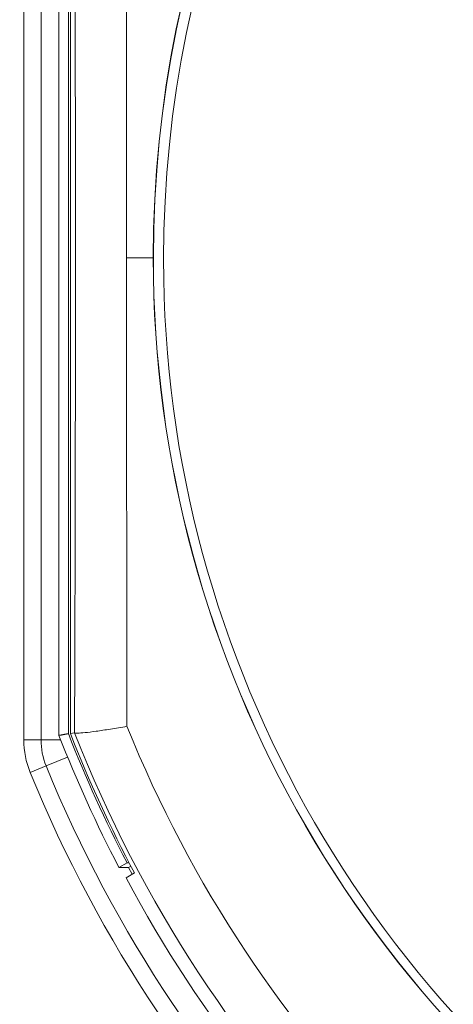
# Model space of a CAD drawing. Header units: centimetres. Extents: x -122 to 72759, y 3298 to 43172.
# Tile 140 of 243: x 30472.16 to 30473.41, y 17226.63 to 17229.49. Entities that reach past the tile are written whole.
import ezdxf
from ezdxf import colors
from ezdxf.entities.mleader import LeaderData, LeaderLine
from ezdxf.math import Vec2, Vec3

# ---------------------------------------------------------------- set-up
doc = ezdxf.new("R2010")
doc.units = ezdxf.units.CM
doc.header["$MEASUREMENT"] = 0
doc.layers.get('0').update_dxf_attribs({"lineweight": 5})
for name, color, linetype, lineweight in [('IS_ARMATURA', 7, 'Continuous', 9), ('IS_INSTAL GAZ_Opis', 7, 'Continuous', 5), ('IS_Text_Odbiornikow_Therm', 7, 'Continuous', 5)]:
    doc.layers.add(name, color=color, linetype=linetype, lineweight=lineweight)
doc.styles.add('Arial-sanit', font='arial.ttf')
doc.styles.add('IS_KS_wewn_opis', font='ARIALN.TTF', dxfattribs={"width": 0.8, "height": 18})

# ---------------------------------------------------------------- blocks, each defined once
blk = doc.blocks.new('G$CD5DA571F')
at = {"color": 0, "linetype": 'Continuous', "lineweight": 0}
for p, q in [((15.431, -32.996), (15.431, -33)), ((15.431, -33), (15.431, -33.775)), ((32.995, -33.7), (32.995, -33.759)), ((33.131, -33.714), (33.093, -33.648)), ((33.328, -33.61), (33.131, -33.714)), ((33.131, -33.996), (33.131, -33.714)), ((33.291, -33.545), (33.291, -33.546)), ((33.431, -33.789), (33.291, -33.546)), ((32.995, -33.759), (33.131, -33.996)), ((33.431, -33.789), (33.431, -33.788)), ((29.245, -35.403), (1.617, -35.403)), ((29.223, -35.282), (29.245, -35.403)), ((1.564, -35.734), (29.298, -35.734)), ((29.247, -35.461), (1.616, -35.461)), ((29.429, -35.683), (29.429, -36.255)), ((29.931, -35.482), (30.186, -36.106)), ((29.429, -36.255), (1.434, -36.255)), ((29.429, -36.255), (29.429, -36.755)), ((30.186, -36.106), (30.375, -36.569)), ((29.429, -36.755), (1.434, -36.755))]:
    blk.add_line(p, q, dxfattribs=at)
blk.add_circle((-21, 1), 174.337)
for centre, radius, start, end in [((15.431, -0.005), 32.995, 90, 270), ((15.431, -0.005), 32.991, 90, 270), ((15.431, -0.005), 32.995, 270, 90), ((15.431, -0.005), 32.991, 270, 90), ((15.48, 0), 32.7, 90, 270), ((15.48, 0), 32.7, 270, 90), ((15.431, -0.005), 37.876, 291.3545, 338.6455), ((-23.069, 321.495), 364.768, 259.09617, 286.81154), ((15.431, -0.055), 38.006, 291.316, 297.524)]:
    blk.add_arc(centre, radius, start, end, dxfattribs=at)
at = {"color": 0, "linetype": 'Continuous', "lineweight": 0, "extrusion": (0, 1.83697e-16, -1)}
for centre, radius, start, end in [((-15.431, -0.005), 36.395, 201.9469, 248.0531), ((-15.431, -0.005), 38.28, 201.2387, 241.9511), ((-15.431, -0.005), 39, 202.2295, 247.7705), ((-15.431, -0.005), 39.5, 202.2295, 247.7705), ((-15.431, -0.005), 37.998, 241.9643, 248.6817), ((-15.431, -0.055), 38.279, 242.4586, 248.7611), ((-29.429, -34.255), 2, 247.7705, 270), ((-29.429, -34.255), 2.5, 247.7705, 270)]:
    blk.add_arc(centre, radius, start, end, dxfattribs=at)
at = {"color": 0, "linetype": 'Continuous', "lineweight": 0}
for points in [[(33.291, -33.546), (33.291, -33.545), (33.291, -33.544), (33.291, -33.544)], [(29.223, -35.281), (29.231, -35.271), (29.237, -35.211), (29.222, -34.997), (29.182, -34.67), (29.117, -34.253), (29.068, -33.929), (29.034, -33.762)]]:
    blk.add_open_spline(points, degree=3, dxfattribs=at)
for points, knots in [([(1.829, -33.762), (3.993, -33.765), (7.344, -33.77), (11.886, -33.774), (14.254, -33.775), (15.431, -33.775)], [0, 0, 0, 0, 0.480889, 0.74186, 1, 1, 1, 1]), ([(15.431, -33.775), (15.444, -33.775), (16.649, -33.775), (19.037, -33.774), (23.571, -33.77), (26.893, -33.765), (29.034, -33.762)], [0, 0, 0, 0, 0.002817, 0.262396, 0.521975, 1, 1, 1, 1]), ([(29.223, -35.282), (26.982, -35.274), (24.73, -35.268), (22.467, -35.263), (21.308, -35.261), (20.145, -35.259), (18.979, -35.258), (17.812, -35.257), (16.641, -35.256), (15.47, -35.256), (14.298, -35.256), (13.125, -35.257), (11.955, -35.258), (10.785, -35.259), (9.617, -35.261), (8.451, -35.263), (6.175, -35.268), (3.905, -35.274), (1.64, -35.282)], [0, 0, 0, 0, 0.247, 0.247, 0.247, 0.3735, 0.3735, 0.3735, 0.5, 0.5, 0.5, 0.6265, 0.6265, 0.6265, 0.753, 0.753, 0.753, 1, 1, 1, 1]), ([(29.223, -35.282), (29.223, -35.282), (29.223, -35.282), (29.223, -35.281), (29.223, -35.281), (29.224, -35.281)], [0.000000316, 0.000000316, 0.000000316, 0.000000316, 0.001958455, 0.001958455, 0.003915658, 0.003915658, 0.003915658, 0.003915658])]:
    blk.add_open_spline(points, degree=3, knots=knots, dxfattribs=at)
blk.add_rational_spline([(29.247, -35.461), (29.273, -35.597), (29.298, -35.734)], [0.999999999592, 0.999999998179, 0.999999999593], degree=2, dxfattribs=at)
blk = doc.blocks.new('_Closed')
at = {"color": 0, "linetype": 'ByBlock', "lineweight": -2}
for p, q in [((-1, 0.16667), (0, 0)), ((-1, 0.16667), (-1, -0.16667)), ((0, 0), (-1, -0.16667)), ((0, 0), (-1, 0))]:
    blk.add_line(p, q, dxfattribs=at)
blk = doc.blocks.new('_ClosedBlank')
at = {"color": 0, "linetype": 'ByBlock', "lineweight": -2}
for p, q in [((-1, 0.16667), (0, 0)), ((-1, 0.16667), (-1, -0.16667)), ((0, 0), (-1, -0.16667))]:
    blk.add_line(p, q, dxfattribs=at)

msp = doc.modelspace()

# ---------------------------------------------------------------- block references
at = {"layer": 'IS_ARMATURA', "xscale": 0.1, "yscale": 0.1, "zscale": 0.1, "rotation": 270.0000000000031}
msp.add_blockref('G$CD5DA571F', (30475.84418, 17230.33668), dxfattribs=at)

# ---------------------------------------------------------------- leaders
at = {"layer": 'IS_INSTAL GAZ_Opis'}
ml = msp.add_multileader_mtext('Standard', dxfattribs=at)
ml.set_content('{\\fArial Narrow|b0|i0|c238|p34;Kanał nawiewny "Z"  %%c 1\\FAaa.shx|c238;\x81\\fArial Narrow|b0|i0|c238|p34;2,5 cm, \\Pzewn. kratka+2,0 m nad ziemią\\Pzakończony nie niżej \\Pniż 30 cm nad posadzką}', color=256, style='Arial-sanit')
ml.set_leader_properties(color=256, linetype='ByLayer', lineweight=-1)
ml.set_arrow_properties(name='CLOSED')
ml.build(insert=Vec2(0, 0))
ml.multileader.update_dxf_attribs({"text_left_attachment_type": 6, "text_right_attachment_type": 6, "arrow_head_size": 5})
ctx = ml.context
ctx.base_point, ctx.char_height, ctx.arrow_head_size, ctx.plane_origin = Vec3(30289.70064, 17549.8276), 15, 5, Vec3(30834.38378, 18013.07144)
ctx.left_attachment, ctx.right_attachment = 6, 6
notes = []
notes.append((ctx, [(0, (1, 1, 0), (30547.937, 17549.8276), (-1, 0), 8, [(0, [(30465.7128, 17398.76117)], 0, [])])]))
ctx.mtext.insert, ctx.mtext.defined_height, ctx.mtext.flow_direction = Vec3(30291.70064, 17569.72869), 36, 5
at = {"layer": 'IS_Text_Odbiornikow_Therm', "lineweight": 5}
ml = msp.add_multileader_mtext('Standard', dxfattribs=at)
ml.set_content('{\\W1;\\fTimes New Roman|b0|i0|c0|p0;16}', color=256, style='IS_KS_wewn_opis')
ml.set_leader_properties(color=256, linetype='ByLayer', lineweight=-1)
ml.set_arrow_properties(name='CLOSEDBLANK')
ml.build(insert=Vec2(0, 0))
ml.multileader.update_dxf_attribs({"text_left_attachment_type": 6, "text_right_attachment_type": 6, "dogleg_length": 5.01811, "arrow_head_size": 6.27263})
ctx = ml.context
ctx.base_point, ctx.char_height, ctx.arrow_head_size, ctx.landing_gap_size, ctx.plane_origin = Vec3(30407.02278, 17239.91358), 15, 6.27263, 1.25453, Vec3(30241.27192, 17098.02891)
ctx.left_attachment, ctx.right_attachment, ctx.text_align_type = 6, 6, 2
notes.append((ctx, [(1, (1, 1, 0), (30433.24857, 17239.91358), (-1, 0), 5.01811, [(0, [(30474.31718, 17211.05184)], 0, [])])]))
ctx.mtext.insert, ctx.mtext.alignment, ctx.mtext.flow_direction = Vec3(30426.97594, 17255.17313), 3, 5
for ctx, leaders in notes:
    for number, flags, end, landing, length, lines in leaders:
        leader = LeaderData()
        leader.index, (leader.has_last_leader_line, leader.has_dogleg_vector, leader.attachment_direction) = number, flags
        leader.last_leader_point, leader.dogleg_vector, leader.dogleg_length = Vec3(end), Vec3(landing), length
        for number, points, colour, breaks in lines:
            line = LeaderLine()
            line.index, line.vertices, line.color, line.breaks = number, Vec3.list(points), colors.encode_raw_color(colour), breaks
            leader.lines.append(line)
        ctx.leaders.append(leader)

doc.saveas('drawing.dxf')
